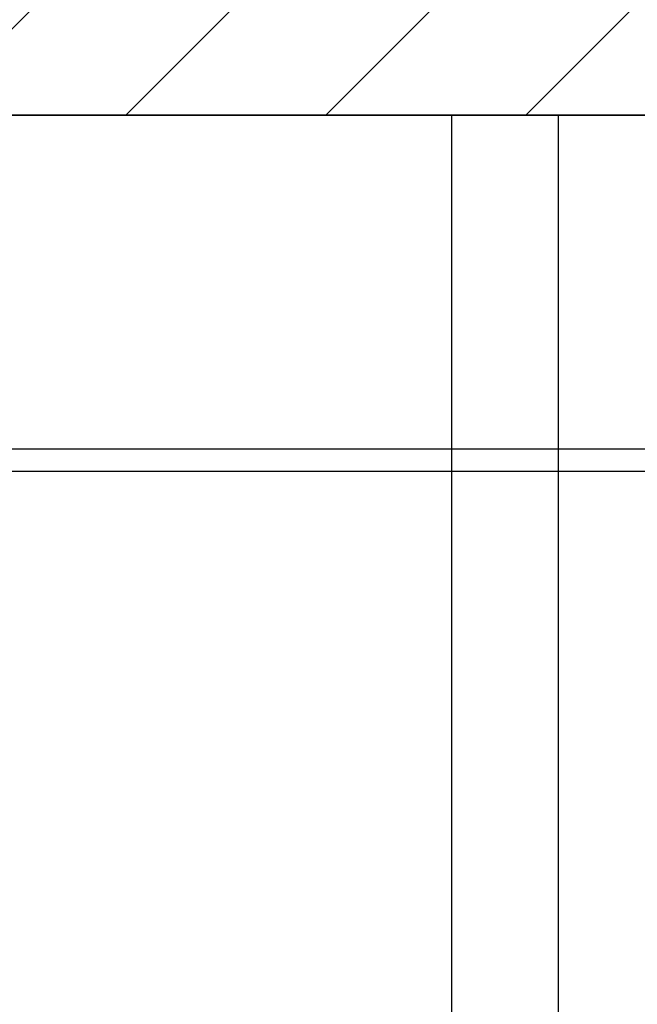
# Model space of a CAD drawing. Header units: millimetres. Extents: x 28600 to 181045, y -399112 to -163690.
# Tile 133 of 256: x 61005 to 61039, y -197785 to -197729. Entities that reach past the tile are written whole.
import ezdxf

# ---------------------------------------------------------------- set-up
doc = ezdxf.new("R2010")
doc.units = ezdxf.units.MM
for name, color, linetype in [('!! 1_hatch projektowane ściany', 8, 'Continuous'), ('!! 1_PROJ Sciany', 8, 'Continuous'), ('!! 1_zabudowa GK', 8, 'Continuous')]:
    doc.layers.add(name, color=color, linetype=linetype)

msp = doc.modelspace()

# ---------------------------------------------------------------- hatches: boundary and pattern name
at = {"layer": '!! 1_hatch projektowane ściany'}
h = msp.add_hatch(dxfattribs=at)
h.set_pattern_fill('ANSI31', color=256, scale=2.5)
h.set_pattern_definition([(45, (0, -1.54), (-5.61266008, 5.61266008), [])])
h.paths.add_polyline_path([(60824.56735, -197734.62813), (61135.43682, -197734.62813), (61135.43682, -197722.62813), (60824.56735, -197722.62813)])

# ---------------------------------------------------------------- linework, layer by layer
msp.add_lwpolyline([(60824.56735, -197734.62813), (61135.43682, -197734.62813), (61135.43682, -197722.62813), (60824.56735, -197722.62813)], close=True, dxfattribs=at)
at = {"layer": '!! 1_PROJ Sciany'}
msp.add_lwpolyline([(61135.43682, -197734.62813), (60824.56735, -197734.62813)], dxfattribs=at)
msp.add_point((61028.81366, -197734.62813), dxfattribs=at)
at = {"layer": '!! 1_zabudowa GK'}
for points in [[(61028.81366, -197734.62813), (61028.81366, -197874.62813)], [(61034.81366, -197734.62813), (61034.81366, -197874.62813)], [(61135.43682, -197753.37813), (60824.56735, -197753.37813)], [(61135.43682, -197754.62813), (60824.56735, -197754.62813)]]:
    msp.add_lwpolyline(points, dxfattribs=at)

doc.saveas('drawing.dxf')
